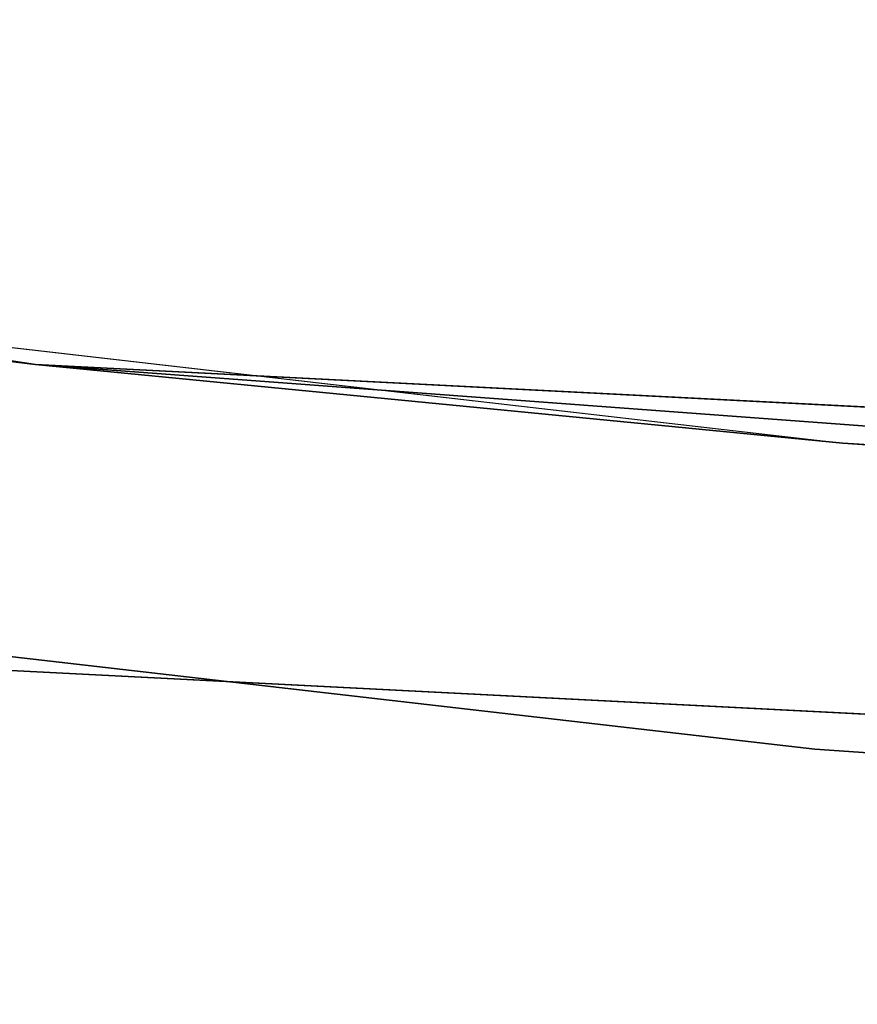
# Model space of a CAD drawing. Extents: x -775 to 775, y -775 to 775.
# Tile 153 of 256: x -76 to -68, y -745 to -736. Entities that reach past the tile are written whole.
import ezdxf

# ---------------------------------------------------------------- set-up
doc = ezdxf.new("R2010")
doc.units = 0
doc.layers.get('0').update_dxf_attribs({"color": 13, "linetype": 'CONTINUOUS'})

# ---------------------------------------------------------------- blocks, each defined once
blk = doc.blocks.new('OBJ_000001')
for p, q in [((-145.9306, -728.523), (-75.8735, -739.1208)), ((-75.8735, -739.1208, 3), (-145.9306, -728.523, 3)), ((-75.8735, -739.1208, 18.222), (-145.9306, -728.523, 18.222)), ((-75.8735, -739.1208, 38.9998), (-145.9306, -728.523, 38.9998)), ((-101.7847, -735.9987), (-75.8735, -739.1208, 18.222)), ((-101.7847, -735.9987), (-67.986, -739.8881)), ((-75.8735, -739.1208), (0, -742.997)), ((-75.8735, -739.1208, 3), (-75.8735, -739.1208)), ((0, -742.997, 3), (-75.8735, -739.1208, 3)), ((-67.986, -739.8881), (-75.8735, -739.1208, 18.222)), ((-34.0384, -742.2229), (-75.8735, -739.1208, 18.222)), ((0, -742.997, 18.222), (-75.8735, -739.1208, 18.222)), ((-75.8735, -739.1208, 18.222), (-75.8735, -739.1208, 38.9998)), ((0, -742.997, 38.9998), (-75.8735, -739.1208, 38.9998)), ((-34.0384, -742.2229), (-67.986, -739.8881)), ((-76.1798, -742.1052), (0, -745.9971)), ((-76.1798, -742.1052, 38.9998), (0, -745.9971, 38.9998)), ((0, -745.9971, 3), (-76.1798, -742.1052, 3))]:
    blk.add_line(p, q)
at = {"color": 7}
mesh = blk.add_polyface(dxfattribs=at)
corners = [(-75.8735, -739.1208, 3), (-145.9306, -728.523), (-75.8735, -739.1208), (-145.9306, -728.523, 3)]
mesh.append_faces([[corners[k] for k in face] for face in [(0, 1, 2), (1, 0, 3)]], dxfattribs={"vtx0": -1, "color": 7})
mesh = blk.add_polyface(dxfattribs=at)
corners = [(-145.9306, -728.523, 18.222), (-101.7847, -735.9987), (-75.8735, -739.1208, 18.222)]
mesh.append_faces([[corners[k] for k in face] for face in [(0, 1, 2)]], dxfattribs={"color": 7})
mesh = blk.add_polyface(dxfattribs=at)
corners = [(-75.8735, -739.1208, 38.9998), (-145.9306, -728.523, 18.222), (-75.8735, -739.1208, 18.222), (-145.9306, -728.523, 38.9998)]
mesh.append_faces([[corners[k] for k in face] for face in [(0, 1, 2), (1, 0, 3)]], dxfattribs={"vtx0": -1, "color": 7})
mesh = blk.add_polyface(dxfattribs=at)
corners = [(-75.8735, -739.1208, 18.222), (-101.7847, -735.9987), (-67.986, -739.8881)]
mesh.append_faces([[corners[k] for k in face] for face in [(0, 1, 2)]], dxfattribs={"color": 7})
mesh = blk.add_polyface(dxfattribs=at)
corners = [(0, -742.997, 3), (-75.8735, -739.1208), (0, -742.997), (-75.8735, -739.1208, 3)]
mesh.append_faces([[corners[k] for k in face] for face in [(0, 1, 2), (1, 0, 3)]], dxfattribs={"vtx0": -1, "color": 7})
mesh = blk.add_polyface(dxfattribs=at)
corners = [(-75.8735, -739.1208, 18.222), (-67.986, -739.8881), (-34.0384, -742.2229)]
mesh.append_faces([[corners[k] for k in face] for face in [(0, 1, 2)]], dxfattribs={"color": 7})
mesh = blk.add_polyface(dxfattribs=at)
corners = [(-75.8735, -739.1208, 18.222), (-34.0384, -742.2229), (0, -742.997, 18.222)]
mesh.append_faces([[corners[k] for k in face] for face in [(0, 1, 2)]], dxfattribs={"color": 7})
mesh = blk.add_polyface(dxfattribs=at)
corners = [(0, -742.997, 38.9998), (-75.8735, -739.1208, 18.222), (0, -742.997, 18.222), (-75.8735, -739.1208, 38.9998)]
mesh.append_faces([[corners[k] for k in face] for face in [(0, 1, 2), (1, 0, 3)]], dxfattribs={"vtx0": -1, "color": 7})
mesh = blk.add_polyface(dxfattribs=at)
corners = [(-76.1798, -742.1052, 38.9998), (0, -745.9971, 3), (-76.1798, -742.1052, 3), (0, -745.9971, 38.9998)]
mesh.append_faces([[corners[k] for k in face] for face in [(0, 1, 2), (1, 0, 3)]], dxfattribs={"vtx0": -1, "color": 7})
blk = doc.blocks.new('OBJ_000002')
for p, q in [((-102.1957, -738.9704, 7), (-68.2605, -742.8755, 7)), ((-102.1957, -738.9704, 30.1627), (-68.2605, -742.8755, 30.1627)), ((-68.2605, -742.8755, 7), (-34.1758, -745.2198, 7)), ((-68.2605, -742.8755, 7), (-68.2605, -742.8755, 30.1627)), ((-68.2605, -742.8755, 30.1627), (-34.1758, -745.2198, 30.1627))]:
    blk.add_line(p, q)
at = {"color": 8}
mesh = blk.add_polyface(dxfattribs=at)
corners = [(-102.1957, -738.9704, 30.1627), (-68.2605, -742.8755, 7), (-102.1957, -738.9704, 7), (-68.2605, -742.8755, 30.1627)]
mesh.append_faces([[corners[k] for k in face] for face in [(0, 1, 2), (1, 0, 3)]], dxfattribs={"vtx0": -1, "color": 8})
mesh = blk.add_polyface(dxfattribs=at)
corners = [(-68.2605, -742.8755, 30.1627), (-34.1758, -745.2198, 7), (-68.2605, -742.8755, 7), (-34.1758, -745.2198, 30.1627)]
mesh.append_faces([[corners[k] for k in face] for face in [(0, 1, 2), (1, 0, 3)]], dxfattribs={"vtx0": -1, "color": 8})
blk = doc.blocks.new('SKPE74C')
for name in ['OBJ_000002', 'OBJ_000001']:
    blk.add_blockref(name, (0, 0))

msp = doc.modelspace()

# ---------------------------------------------------------------- block references
msp.add_blockref('SKPE74C', (0, 0))

doc.saveas('drawing.dxf')
